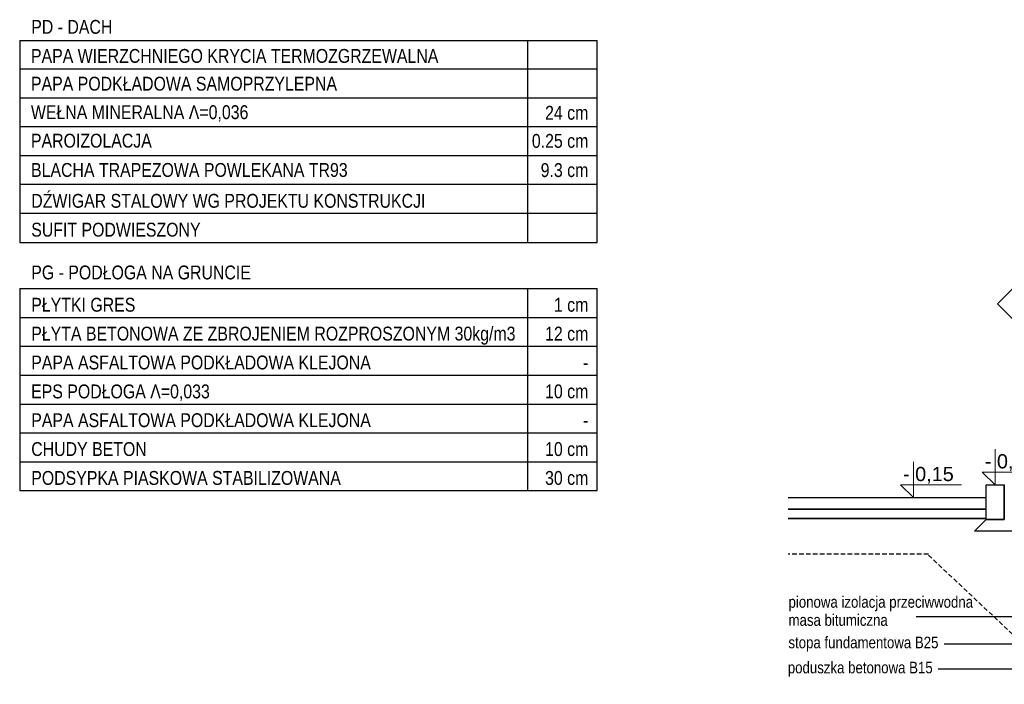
# Model space of a CAD drawing. Header units: centimetres. Extents: x 4120 to 19220, y -7417 to 180.
# Tile 61 of 223: x 7842 to 8695, y -3163 to -2587. Entities that reach past the tile are written whole.
import ezdxf
from ezdxf.enums import TextEntityAlignment as Align

# ---------------------------------------------------------------- set-up
doc = ezdxf.new("R2010")
doc.units = ezdxf.units.CM
doc.linetypes.add('JIS_02_2.0', pattern=[3, 2, -1])
for name, color, linetype in [('0 @ 1', 7, 'Continuous'), ('A_krawężniki', 8, 'Continuous'), ('A_opisy', 7, 'Continuous')]:
    doc.layers.add(name, color=color, linetype=linetype)
doc.styles.add('ARAL', font='ARIALN.TTF', dxfattribs={"height": 0.12})
doc.styles.add('Arial_4', font='arial.ttf', dxfattribs={"height": 122.941617})
doc.styles.add('GENERATED_STYLE_2', font='arial.ttf')
doc.styles.add('PB-100', font='simplex.shx', dxfattribs={"width": 0.7, "height": 15})
doc.styles.get("Standard").update_dxf_attribs({"font": 'arial.ttf'})
doc.styles.add('style1', font='ARIALN.TTF', dxfattribs={"width": 0.9})
doc.dimstyles.new('GENERATED_STYLE__61', dxfattribs={"dimtxt": 0.18, "dimasz": 4.56, "dimexe": 0.18, "dimexo": 0.0625, "dimgap": 0.09, "dimtad": 0, "dimtih": 1, "dimtoh": 1, "dimdec": 4, "dimzin": 0, "dimdsep": 46, "dimtxsty": 'Standard', "dimcen": 0.09, "dimadec": 0, "dimazin": 0, "dimtfac": 1, "dimtdec": 4, "dimtmove": 0, "dimatfit": 3, "dimldrblk": 'ARROWHEAD_3', "dimfxl": 1, "dimtolj": 1, "dimtzin": 0, "dimarcsym": 0})

# ---------------------------------------------------------------- blocks, each defined once
blk = doc.blocks.new('em4_el-ozn_50i100')
at = {"color": 3}
blk.add_lwpolyline([(0, -73.2), (26.53, -46.67), (0, -20.14), (-26.53, -46.67)], close=True, dxfattribs=at)
at = {"linetype": 'Continuous', "lineweight": 0, "style": 'PB-100', "width": 0.7}
blk.add_attdef('SYMBOL', text='', height=15, rotation=0.00001, dxfattribs=at).set_placement((0, -46.67), align=Align.MIDDLE_CENTER)
blk = doc.blocks.new('ARROWHEAD_3')
at = {"linetype": 'Continuous'}
blk.add_line((0, 0), (-1, 0), dxfattribs=at)
at = {"linetype": 'Continuous', "flags": 128}
blk.add_lwpolyline([(-1, 0.2679), (0, 0), (-1, -0.2679)], dxfattribs=at)

msp = doc.modelspace()

# ---------------------------------------------------------------- linework, layer by layer
for p, q in [((8342.24, -2629.99), (7842.24, -2629.99)), ((8342.24, -2654.99), (7842.24, -2654.99)), ((8342.24, -2679.99), (7842.24, -2679.99)), ((8342.24, -2704.99), (7842.24, -2704.99)), ((8342.24, -2729.99), (7842.24, -2729.99)), ((8342.24, -2754.99), (7842.24, -2754.99))]:
    msp.add_line(p, q)
at = {"color": 8, "linetype": 'JIS_02_2.0', "ltscale": 2}
msp.add_line((8629.14, -3050.85), (8720.74, -3137.05), dxfattribs=at)
msp.add_lwpolyline([(8629.14, -3050.05), (8507.76, -3050.05)], dxfattribs=at)
at = {"layer": 'A_krawężniki', "color": 8}
for p, q in [((8679.08, -2990.05), (8694.83, -2990.05)), ((8679.08, -3002.05), (8679.08, -2990.05)), ((8694.83, -3020.05), (8694.83, -2990.05)), ((8694.83, -2990.05), (8694.83, -3020.05)), ((8507.76, -3001.05), (8679.08, -3001.05)), ((8679.08, -3020.05), (8679.08, -3002.05)), ((8679.08, -3020.05), (8679.08, -3002.05)), ((8507.76, -3011.05), (8679.08, -3011.05)), ((8679.08, -3011.05), (8507.76, -3011.05)), ((8507.76, -3019.05), (8679.08, -3019.05)), ((8679.08, -3019.05), (8507.76, -3019.05)), ((8669.08, -3030.05), (8679.08, -3020.05)), ((8679.08, -3020.05), (8694.83, -3020.05)), ((8694.83, -3020.05), (8679.08, -3020.05)), ((8704.83, -3030.05), (8669.08, -3030.05))]:
    msp.add_line(p, q, dxfattribs=at)
at = {"layer": 'A_opisy', "linetype": 'Continuous', "ltscale": 0.5}
for p, q in [((7842.24, -2604.99), (7842.24, -2779.99)), ((8282.24, -2780), (8282.24, -2605)), ((8342.24, -2780), (8342.24, -2605)), ((7842.24, -2819.99), (7842.24, -2994.99)), ((8282.24, -2995), (8282.24, -2820)), ((8342.24, -2995), (8342.24, -2820))]:
    msp.add_line(p, q, dxfattribs=at)
for points in [[(7842.24, -2604.99), (8342.24, -2605)], [(7842.24, -2779.99), (8342.24, -2780)], [(7842.24, -2819.99), (8342.24, -2820)], [(7842.24, -2844.99), (8342.24, -2845)], [(7842.24, -2869.99), (8342.24, -2870)], [(7842.24, -2869.99), (8342.24, -2870)], [(7842.24, -2894.99), (8342.24, -2895)], [(7842.24, -2919.99), (8342.24, -2920)], [(7842.24, -2944.99), (8342.24, -2945)], [(7842.24, -2969.99), (8342.24, -2970)], [(7842.24, -2994.99), (8342.24, -2995)]]:
    msp.add_lwpolyline(points, dxfattribs=at)
at = {"layer": 'A_opisy', "color": 7, "lineweight": 0}
for points in [[(8686.95, -2959.13), (8686.95, -2990.05), (8675.77, -2978.88), (8728.7, -2978.88)], [(8616.14, -2970.13), (8616.14, -3001.05), (8604.97, -2989.88), (8657.9, -2989.88)]]:
    msp.add_lwpolyline(points, dxfattribs=at)

# ---------------------------------------------------------------- block references
at = {"color": 6}
ref = msp.add_blockref('em4_el-ozn_50i100', (8715.41, -2786.41), dxfattribs=dict(at, xscale=-1, rotation=0.003234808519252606))
ref.add_attrib('SYMBOL', 'SZ1', dxfattribs={"layer": '0 @ 1', "linetype": 'Continuous', "lineweight": 0, "height": 15, "rotation": 0.00323, "style": 'style1', "width": 0.9}).set_placement((8715.42, -2833.08), align=Align.MIDDLE)

# ---------------------------------------------------------------- texts
at = {"layer": 'A_opisy', "linetype": 'Continuous', "ltscale": 0.5, "style": 'ARAL'}
for s, p in [('PD - DACH  ', (7852.24, -2599.32)), ('PAPA WIERZCHNIEGO KRYCIA TERMOZGRZEWALNA', (7851.99, -2624.49)), ('PAPA PODKŁADOWA SAMOPRZYLEPNA', (7851.99, -2648.54)), ('WEŁNA MINERALNA Λ=0,036', (7851.97, -2673.21)), ('PAROIZOLACJA', (7851.99, -2697.9)), ('BLACHA TRAPEZOWA POWLEKANA TR93 ', (7852.04, -2723.25)), ('DŹWIGAR STALOWY WG PROJEKTU KONSTRUKCJI', (7852.24, -2749.99)), ('SUFIT PODWIESZONY ', (7852.24, -2774.99)), ('PG - PODŁOGA NA GRUNCIE', (7852.24, -2812.03)), ('PŁYTKI GRES', (7852.24, -2839.99)), ('PŁYTA BETONOWA ZE ZBROJENIEM ROZPROSZONYM 30kg/m3 ', (7852.24, -2864.99)), ('PAPA ASFALTOWA PODKŁADOWA KLEJONA ', (7852.24, -2889.99)), ('EPS PODŁOGA Λ=0,033', (7852.13, -2915.07)), ('PAPA ASFALTOWA PODKŁADOWA KLEJONA ', (7852.24, -2939.99)), ('CHUDY BETON', (7852.24, -2964.99)), ('PODSYPKA PIASKOWA STABILIZOWANA', (7852.24, -2989.99))]:
    msp.add_text(s, height=12, dxfattribs=at).set_placement(p)
for s, p in [('24 cm', (8334.62, -2673.73)), ('0.25 cm', (8334.62, -2698.08)), ('9.3 cm', (8334.62, -2723.38)), ('1 cm', (8334.62, -2840)), ('12 cm', (8334.62, -2865)), ('-', (8334.62, -2890)), ('10 cm', (8334.62, -2915)), ('-', (8334.61, -2940)), ('10 cm', (8334.61, -2965)), ('30 cm', (8334.61, -2990))]:
    msp.add_text(s, height=12, dxfattribs=at).set_placement(p, align=Align.RIGHT)
at = {"layer": 'A_opisy', "color": 7, "lineweight": 0, "char_height": 12.294, "width": 62.55, "attachment_point": 1, "line_spacing_factor": 0.938532, "style": 'Arial_4'}
for s, insert in [(' - 0,03', (8673.18, -2963.44)), (' - 0,15', (8602.37, -2974.44))]:
    msp.add_mtext(s, dxfattribs=dict(at, insert=insert))
at = {"layer": 'A_opisy', "char_height": 10, "attachment_point": 4, "line_spacing_factor": 0.93983, "style": 'GENERATED_STYLE_2'}
for s, insert, width in [('\\fArial Narrow|b0|i0;pionowa izolacja przeciwwodna \\Pmasa bitumiczna', (8507.97, -3099.32), 163.1137), ('\\fArial Narrow|b0|i0;stopa fundamentowa B25', (8507.87, -3128.01), 167.4015), ('\\fArial Narrow|b0|i0;poduszka betonowa B15', (8507.35, -3149.73), 135.9611)]:
    msp.add_mtext(s, dxfattribs=dict(at, insert=insert, width=width))

# ---------------------------------------------------------------- leaders
at = {"layer": 'A_opisy'}
for points in [[(8783.36, -3061.25), (8707.73, -3104.29), (8618.57, -3104.29)], [(8732.63, -3112.08), (8705.84, -3128.01), (8642.63, -3128.01)], [(8735.45, -3133.8), (8705.84, -3149.73), (8637.63, -3149.73)]]:
    msp.add_leader(points, dimstyle='GENERATED_STYLE__61', override={"dimasz": 10}, dxfattribs=at)

doc.saveas('drawing.dxf')
